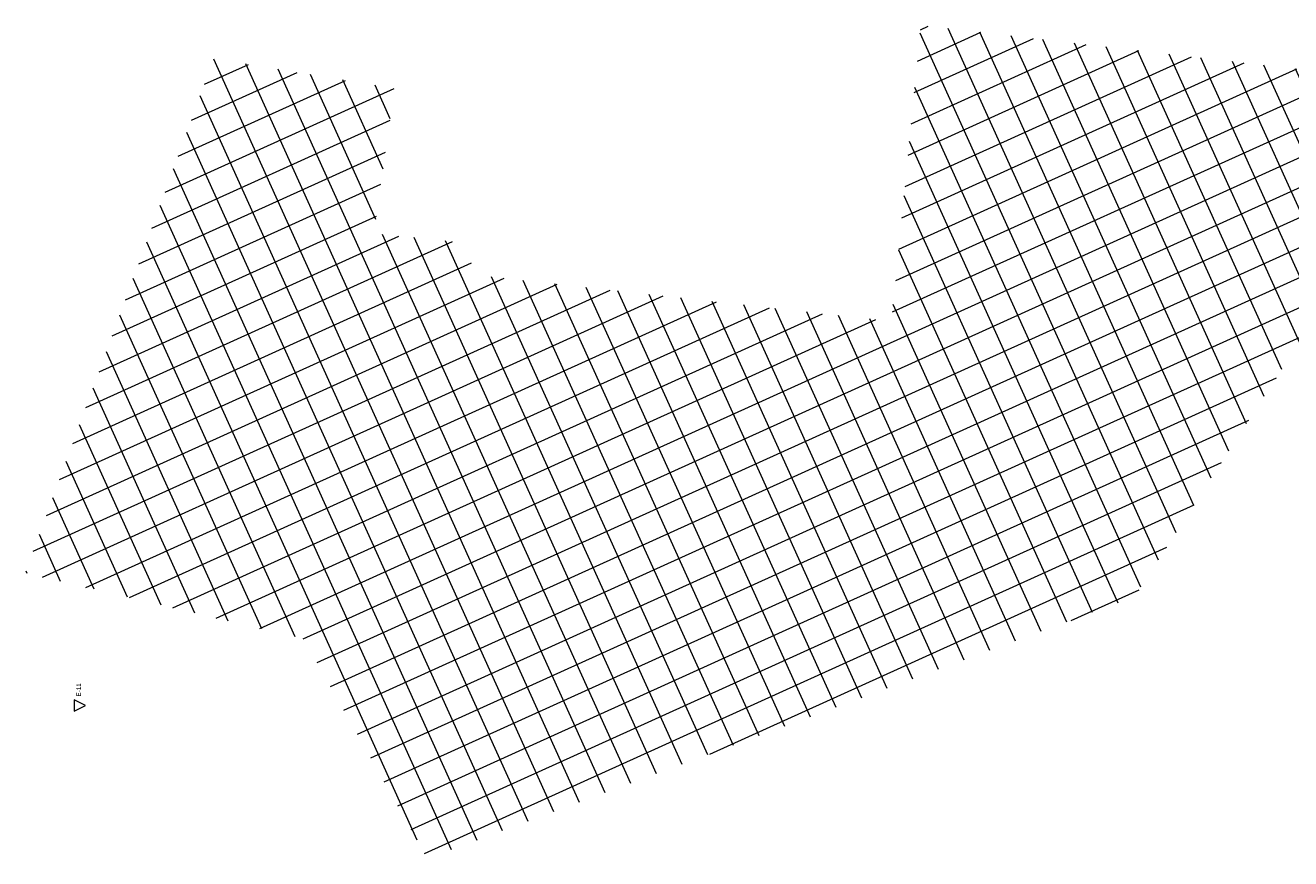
# Model space of a CAD drawing. Header units: millimetres. Extents: x -140780 to 266886, y -104422 to 233759.
# Tile 32 of 104: x 171061 to 198902, y 125659 to 143979. Entities that reach past the tile are written whole.
import ezdxf

# ---------------------------------------------------------------- set-up
doc = ezdxf.new("R2010")
doc.units = ezdxf.units.MM
doc.header["$MEASUREMENT"] = 0
doc.linetypes.add('Wipeout_Contour', pattern=[1000, 0, -1000])
doc.layers.add('Zagospodarowanie - Teren_Nr_pióra__102', color=7, linetype='Continuous', lineweight=5, true_color=0xcccccc)
doc.layers.add('Znaczniki - Elewacje', color=7, linetype='Continuous')
doc.layers.add('Znaczniki - Elewacje_Nr_pióra__7', color=7, linetype='Continuous', lineweight=13)
doc.styles.add('GENERATED_STYLE_1', font='txt')

# ---------------------------------------------------------------- blocks, each defined once
blk = doc.blocks.new('Elewacja_1', base_point=(172139, 138658))
at = {"color": 254, "linetype": 'Wipeout_Contour', "lineweight": 0, "ltscale": 645578.827672}
blk.add_wipeout([(172139, 129150), (172139, 128900), (172389, 129025)], dxfattribs=at).dxf.layer = 'Znaczniki - Elewacje'
at = {"layer": 'Znaczniki - Elewacje_Nr_pióra__7', "linetype": 'Continuous'}
for p, q in [((172139, 129150), (172139, 128900)), ((172389, 129025), (172139, 129150)), ((172139, 128900), (172389, 129025))]:
    blk.add_line(p, q, dxfattribs=at)
at = {"layer": 'Znaczniki - Elewacje_Nr_pióra__7', "insert": (172286, 129225), "char_height": 100, "attachment_point": 7, "rotation": 90, "style": 'GENERATED_STYLE_1'}
blk.add_mtext('\\A1;{\\fArial Narrow|b0|i0|c238|p34;E-11}', dxfattribs=at)

msp = doc.modelspace()

# ---------------------------------------------------------------- hatches: boundary and pattern name
at = {"layer": 'Zagospodarowanie - Teren_Nr_pióra__102', "linetype": 'Continuous'}
h = msp.add_hatch(dxfattribs=at)
h.set_pattern_fill('Siatka_60x60', color=256, style=0, pattern_type=2)
h.set_pattern_definition([(204.3459, (178984.3, 131969.96), (-247.346, 546.644), []), (294.3459, (178984.3, 131969.96), (546.644, 247.346), [])])
h.paths.add_polyline_path([(175212, 143247), (179184, 142592), (178733, 139402), (180912, 139179), (180859, 138501), (190122, 137471), (190767, 143979), (202708, 142593), (195464, 131409), (179910, 125659), (177187, 130491), (171061, 131938)])

# ---------------------------------------------------------------- next in the draw order: block references
at = {"layer": 'Znaczniki - Elewacje', "color": 151, "lineweight": 13, "true_color": 0x80c2ff}
msp.add_blockref('Elewacja_1', (172139, 138658), dxfattribs=at)

doc.saveas('drawing.dxf')
